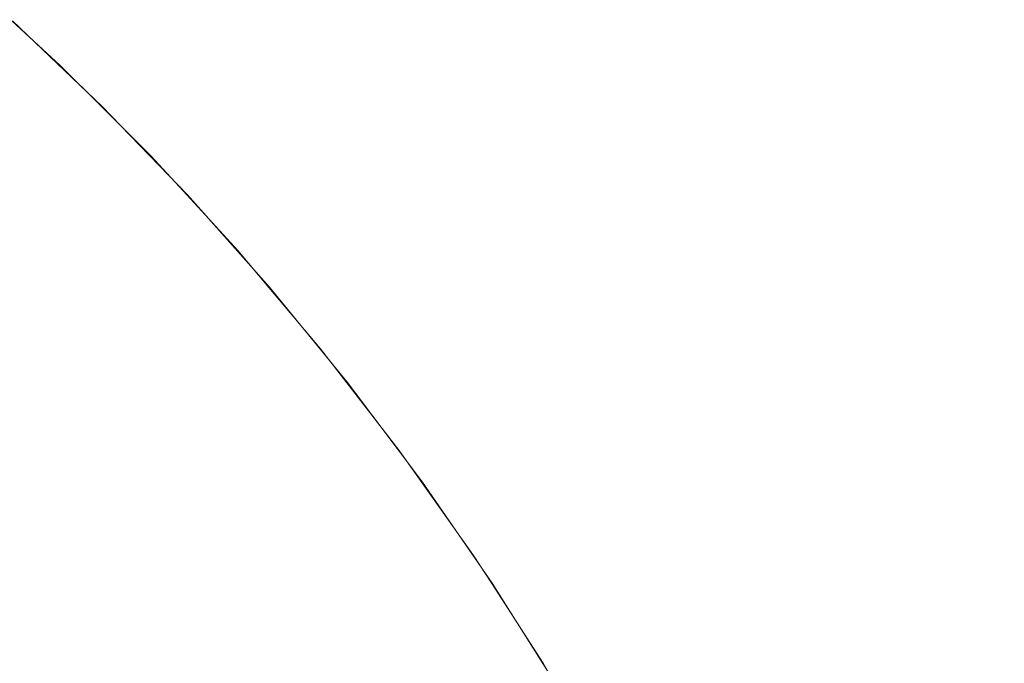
# Model space of a CAD drawing. Header units: centimetres. Extents: x -26 to 27.3, y -21.7 to -19.9.
# Tile 97 of 202: x -8.1223 to -8.0898, y -19.9075 to -19.8862. Entities that reach past the tile are written whole.
import ezdxf

# ---------------------------------------------------------------- set-up
doc = ezdxf.new("R2010")
doc.units = ezdxf.units.CM
doc.header["$LTSCALE"] = 2.54
doc.layers.add('Lucido design-1', color=7, linetype='Continuous')

# ---------------------------------------------------------------- blocks, each defined once
blk = doc.blocks.new('Gruppo-4-1')
at = {"color": 7, "linetype": 'Continuous', "lineweight": 9}
for points, invisible_edges in [([(-8.125455, -19.883529, 330.091869), (-8.125089, -19.883529, 330.097607), (-8.122037, -19.886228, 330.097347), (-8.122395, -19.886228, 330.091739)], 15), ([(-8.125089, -19.883529, 330.097607), (-8.12448, -19.883529, 330.103324), (-8.121442, -19.886228, 330.102934), (-8.122037, -19.886228, 330.097347)], 15), ([(-8.12448, -19.883529, 330.103324), (-8.123629, -19.883529, 330.109009), (-8.12061, -19.886228, 330.108492), (-8.121442, -19.886228, 330.102934)], 15), ([(-8.123629, -19.883529, 330.109009), (-8.122538, -19.883529, 330.114654), (-8.119543, -19.886228, 330.114008), (-8.12061, -19.886228, 330.108492)], 15), ([(-8.122538, -19.883529, 330.114654), (-8.121207, -19.883529, 330.120247), (-8.118243, -19.886228, 330.119475), (-8.119543, -19.886228, 330.114008)], 15), ([(-8.121207, -19.883529, 330.120247), (-8.119641, -19.883529, 330.125779), (-8.116712, -19.886228, 330.124882), (-8.118243, -19.886228, 330.119475)], 15), ([(-8.119641, -19.883529, 330.125779), (-8.117841, -19.883529, 330.131239), (-8.114953, -19.886228, 330.130218), (-8.116712, -19.886228, 330.124882)], 15), ([(-8.117841, -19.883529, 330.131239), (-8.115811, -19.883529, 330.136618), (-8.112969, -19.886228, 330.135475), (-8.114953, -19.886228, 330.130218)], 15), ([(-8.115811, -19.883529, 330.136618), (-8.113555, -19.883529, 330.141905), (-8.110764, -19.886228, 330.140644), (-8.112969, -19.886228, 330.135475)], 15), ([(-8.113555, -19.883529, 330.141905), (-8.111076, -19.883529, 330.147093), (-8.108341, -19.886228, 330.145714), (-8.110764, -19.886228, 330.140644)], 15), ([(-8.111076, -19.883529, 330.147093), (-8.10838, -19.883529, 330.15217), (-8.105705, -19.886228, 330.150676), (-8.108341, -19.886228, 330.145714)], 15), ([(-8.10838, -19.883529, 330.15217), (-8.10547, -19.883529, 330.157129), (-8.102861, -19.886228, 330.155522), (-8.105705, -19.886228, 330.150676)], 15), ([(-8.10547, -19.883529, 330.157129), (-8.102352, -19.883529, 330.161959), (-8.099814, -19.886228, 330.160244), (-8.102861, -19.886228, 330.155522)], 15), ([(-8.102352, -19.883529, 330.161959), (-8.099033, -19.883529, 330.166653), (-8.09657, -19.886228, 330.164831), (-8.099814, -19.886228, 330.160244)], 15), ([(-8.099033, -19.883529, 330.166653), (-8.095517, -19.883529, 330.171202), (-8.093133, -19.886228, 330.169277), (-8.09657, -19.886228, 330.164831)], 15), ([(-8.095517, -19.883529, 330.171202), (-8.091811, -19.883529, 330.175597), (-8.089511, -19.886228, 330.173573), (-8.093133, -19.886228, 330.169277)], 15), ([(-8.091811, -19.883529, 330.175597), (-8.087922, -19.883529, 330.179831), (-8.08571, -19.886228, 330.177711), (-8.089511, -19.886228, 330.173573)], 15), ([(-8.124142, -19.884892, 329.881762), (-8.121019, -19.887761, 329.881762), (-8.121203, -19.887953, 329.877629), (-8.124318, -19.885092, 329.877629)], 15), ([(-8.122529, -19.886245, 329.886121), (-8.120953, -19.887692, 329.886121), (-8.121019, -19.887761, 329.881762), (-8.124142, -19.884892, 329.881762)], 14), ([(-8.124318, -19.885092, 329.877629), (-8.121203, -19.887953, 329.877629), (-8.121505, -19.888268, 329.873515), (-8.124607, -19.88542, 329.873515)], 15), ([(-8.124607, -19.88542, 329.873515), (-8.121505, -19.888268, 329.873515), (-8.121924, -19.888706, 329.869425), (-8.125007, -19.885874, 329.869425)], 15), ([(-8.125007, -19.885874, 329.869425), (-8.121924, -19.888706, 329.869425), (-8.12246, -19.889264, 329.865368), (-8.125518, -19.886455, 329.865368)], 15), ([(27.209853, -19.889063, 330.556718), (27.209853, -19.886161, 330.55368), (-25.890147, -19.886161, 330.55368), (-25.890147, -19.889063, 330.556718)], 10), ([(-8.120953, -19.887692, 329.886121), (-8.122529, -19.886245, 329.886121), (-8.122514, -19.886228, 330.086121)], 10), ([(-8.122514, -19.886228, 330.086121), (-8.119566, -19.889048, 330.086121), (-8.120953, -19.887692, 329.886121)], 10), ([(-8.122514, -19.886228, 330.086121), (-8.122395, -19.886228, 330.091739), (-8.119449, -19.889048, 330.091614), (-8.119566, -19.889048, 330.086121)], 7), ([(-8.122395, -19.886228, 330.091739), (-8.122037, -19.886228, 330.097347), (-8.1191, -19.889048, 330.097097), (-8.119449, -19.889048, 330.091614)], 15), ([(-8.122037, -19.886228, 330.097347), (-8.121442, -19.886228, 330.102934), (-8.118518, -19.889048, 330.10256), (-8.1191, -19.889048, 330.097097)], 15), ([(-8.121442, -19.886228, 330.102934), (-8.12061, -19.886228, 330.108492), (-8.117704, -19.889048, 330.107993), (-8.118518, -19.889048, 330.10256)], 15), ([(-8.12061, -19.886228, 330.108492), (-8.119543, -19.886228, 330.114008), (-8.116661, -19.889048, 330.113387), (-8.117704, -19.889048, 330.107993)], 15), ([(-8.119543, -19.886228, 330.114008), (-8.118243, -19.886228, 330.119475), (-8.11539, -19.889048, 330.118732), (-8.116661, -19.889048, 330.113387)], 15), ([(-8.118243, -19.886228, 330.119475), (-8.116712, -19.886228, 330.124882), (-8.113893, -19.889048, 330.124018), (-8.11539, -19.889048, 330.118732)], 15), ([(-8.116712, -19.886228, 330.124882), (-8.114953, -19.886228, 330.130218), (-8.112173, -19.889048, 330.129236), (-8.113893, -19.889048, 330.124018)], 15), ([(-8.114953, -19.886228, 330.130218), (-8.112969, -19.886228, 330.135475), (-8.110233, -19.889048, 330.134376), (-8.112173, -19.889048, 330.129236)], 15), ([(-8.112969, -19.886228, 330.135475), (-8.110764, -19.886228, 330.140644), (-8.108077, -19.889048, 330.139429), (-8.110233, -19.889048, 330.134376)], 15), ([(-8.110764, -19.886228, 330.140644), (-8.108341, -19.886228, 330.145714), (-8.105709, -19.889048, 330.144386), (-8.108077, -19.889048, 330.139429)], 15), ([(-8.108341, -19.886228, 330.145714), (-8.105705, -19.886228, 330.150676), (-8.103132, -19.889048, 330.149238), (-8.105709, -19.889048, 330.144386)], 15), ([(-8.105705, -19.886228, 330.150676), (-8.102861, -19.886228, 330.155522), (-8.100351, -19.889048, 330.153977), (-8.103132, -19.889048, 330.149238)], 15), ([(-8.102861, -19.886228, 330.155522), (-8.099814, -19.886228, 330.160244), (-8.097372, -19.889048, 330.158593), (-8.100351, -19.889048, 330.153977)], 15), ([(-8.099814, -19.886228, 330.160244), (-8.09657, -19.886228, 330.164831), (-8.0942, -19.889048, 330.163078), (-8.097372, -19.889048, 330.158593)], 15), ([(-8.09657, -19.886228, 330.164831), (-8.093133, -19.886228, 330.169277), (-8.09084, -19.889048, 330.167425), (-8.0942, -19.889048, 330.163078)], 15), ([(-8.093133, -19.886228, 330.169277), (-8.089511, -19.886228, 330.173573), (-8.087298, -19.889048, 330.171625), (-8.09084, -19.889048, 330.167425)], 15), ([(-8.121203, -19.887953, 329.877629), (-8.118212, -19.890944, 329.877629), (-8.118527, -19.891246, 329.873515), (-8.121505, -19.888268, 329.873515)], 15), ([(-8.121019, -19.887761, 329.881762), (-8.11802, -19.89076, 329.881762), (-8.118212, -19.890944, 329.877629), (-8.121203, -19.887953, 329.877629)], 15), ([(-8.121019, -19.887761, 329.881762), (-8.120953, -19.887692, 329.886121), (-8.119582, -19.889064, 329.886121)], 9), ([(-8.119582, -19.889064, 329.886121), (-8.117951, -19.890694, 329.886121), (-8.11802, -19.89076, 329.881762), (-8.121019, -19.887761, 329.881762)], 14), ([(-8.119566, -19.889048, 330.086121), (-8.119582, -19.889064, 329.886121), (-8.120953, -19.887692, 329.886121)], 9), ([(-8.121505, -19.888268, 329.873515), (-8.118527, -19.891246, 329.873515), (-8.118965, -19.891665, 329.869425), (-8.121924, -19.888706, 329.869425)], 15), ([(-8.121924, -19.888706, 329.869425), (-8.118965, -19.891665, 329.869425), (-8.119523, -19.892201, 329.865368), (-8.12246, -19.889264, 329.865368)], 15), ([(-25.890147, -19.889063, 330.556718), (-25.890147, -19.88918, 330.55683), (27.209853, -19.88918, 330.55683), (27.209853, -19.889063, 330.556718)], 10), ([(27.209853, -19.892106, 330.559644), (27.209853, -19.88918, 330.55683), (-25.890147, -19.88918, 330.55683), (-25.890147, -19.892106, 330.559644)], 10), ([(-8.12246, -19.889264, 329.865368), (-8.119523, -19.892201, 329.865368), (-8.120202, -19.892851, 329.86135), (-8.12311, -19.889943, 329.86135)], 15), ([(-8.117951, -19.890694, 329.886121), (-8.119582, -19.889064, 329.886121), (-8.119566, -19.889048, 330.086121)], 10), ([(-8.119566, -19.889048, 330.086121), (-8.116738, -19.891983, 330.086121), (-8.117951, -19.890694, 329.886121)], 10), ([(-8.119566, -19.889048, 330.086121), (-8.119449, -19.889048, 330.091614), (-8.116624, -19.891983, 330.091494), (-8.116738, -19.891983, 330.086121)], 7), ([(-8.119449, -19.889048, 330.091614), (-8.1191, -19.889048, 330.097097), (-8.116282, -19.891983, 330.096857), (-8.116624, -19.891983, 330.091494)], 15), ([(-8.1191, -19.889048, 330.097097), (-8.118518, -19.889048, 330.10256), (-8.115713, -19.891983, 330.102201), (-8.116282, -19.891983, 330.096857)], 15), ([(-8.118518, -19.889048, 330.10256), (-8.117704, -19.889048, 330.107993), (-8.114917, -19.891983, 330.107515), (-8.115713, -19.891983, 330.102201)], 15), ([(-8.117704, -19.889048, 330.107993), (-8.116661, -19.889048, 330.113387), (-8.113897, -19.891983, 330.112792), (-8.114917, -19.891983, 330.107515)], 15), ([(-8.116661, -19.889048, 330.113387), (-8.11539, -19.889048, 330.118732), (-8.112653, -19.891983, 330.11802), (-8.113897, -19.891983, 330.112792)], 15), ([(-8.11539, -19.889048, 330.118732), (-8.113893, -19.889048, 330.124018), (-8.111189, -19.891983, 330.12319), (-8.112653, -19.891983, 330.11802)], 15), ([(-8.113893, -19.889048, 330.124018), (-8.112173, -19.889048, 330.129236), (-8.109507, -19.891983, 330.128294), (-8.111189, -19.891983, 330.12319)], 15), ([(-8.112173, -19.889048, 330.129236), (-8.110233, -19.889048, 330.134376), (-8.10761, -19.891983, 330.133322), (-8.109507, -19.891983, 330.128294)], 15), ([(-8.110233, -19.889048, 330.134376), (-8.108077, -19.889048, 330.139429), (-8.1055, -19.891983, 330.138265), (-8.10761, -19.891983, 330.133322)], 15), ([(-8.108077, -19.889048, 330.139429), (-8.105709, -19.889048, 330.144386), (-8.103184, -19.891983, 330.143113), (-8.1055, -19.891983, 330.138265)], 15), ([(-8.105709, -19.889048, 330.144386), (-8.103132, -19.889048, 330.149238), (-8.100663, -19.891983, 330.147859), (-8.103184, -19.891983, 330.143113)], 15), ([(-8.103132, -19.889048, 330.149238), (-8.100351, -19.889048, 330.153977), (-8.097943, -19.891983, 330.152494), (-8.100663, -19.891983, 330.147859)], 15), ([(-8.100351, -19.889048, 330.153977), (-8.097372, -19.889048, 330.158593), (-8.095029, -19.891983, 330.157009), (-8.097943, -19.891983, 330.152494)], 15), ([(-8.097372, -19.889048, 330.158593), (-8.0942, -19.889048, 330.163078), (-8.091926, -19.891983, 330.161397), (-8.095029, -19.891983, 330.157009)], 15), ([(-8.0942, -19.889048, 330.163078), (-8.09084, -19.889048, 330.167425), (-8.088639, -19.891983, 330.165649), (-8.091926, -19.891983, 330.161397)], 15), ([(-8.09084, -19.889048, 330.167425), (-8.087298, -19.889048, 330.171625), (-8.085175, -19.891983, 330.169757), (-8.088639, -19.891983, 330.165649)], 15), ([(-8.12311, -19.889943, 329.86135), (-8.120202, -19.892851, 329.86135), (-8.120998, -19.893614, 329.857377), (-8.123873, -19.890739, 329.857377)], 15), ([(-8.123873, -19.890739, 329.857377), (-8.120998, -19.893614, 329.857377), (-8.121912, -19.89449, 329.853456), (-8.124749, -19.891653, 329.853456)], 15), ([(-8.11802, -19.89076, 329.881762), (-8.115151, -19.893883, 329.881762), (-8.115351, -19.894059, 329.877629), (-8.118212, -19.890944, 329.877629)], 15), ([(-8.11802, -19.89076, 329.881762), (-8.117951, -19.890694, 329.886121), (-8.116754, -19.891997, 329.886121)], 9), ([(-8.116754, -19.891997, 329.886121), (-8.11508, -19.893821, 329.886121), (-8.115151, -19.893883, 329.881762), (-8.11802, -19.89076, 329.881762)], 14), ([(-8.116738, -19.891983, 330.086121), (-8.116754, -19.891997, 329.886121), (-8.117951, -19.890694, 329.886121)], 9), ([(-8.118212, -19.890944, 329.877629), (-8.115351, -19.894059, 329.877629), (-8.115679, -19.894348, 329.873515), (-8.118527, -19.891246, 329.873515)], 15), ([(-8.118527, -19.891246, 329.873515), (-8.115679, -19.894348, 329.873515), (-8.116133, -19.894748, 329.869425), (-8.118965, -19.891665, 329.869425)], 15), ([(-8.124749, -19.891653, 329.853456), (-8.121912, -19.89449, 329.853456), (-8.12294, -19.895475, 329.849594), (-8.125734, -19.892681, 329.849594)], 15), ([(-8.118965, -19.891665, 329.869425), (-8.116133, -19.894748, 329.869425), (-8.116714, -19.895259, 329.865368), (-8.119523, -19.892201, 329.865368)], 15), ([(-25.890147, -19.892106, 330.559644), (-25.890147, -19.892333, 330.559845), (27.209853, -19.892333, 330.559845), (27.209853, -19.892106, 330.559644)], 10), ([(-8.119523, -19.892201, 329.865368), (-8.116714, -19.895259, 329.865368), (-8.117419, -19.89588, 329.86135), (-8.120202, -19.892851, 329.86135)], 15), ([(-8.11508, -19.893821, 329.886121), (-8.116754, -19.891997, 329.886121), (-8.116738, -19.891983, 330.086121)], 10), ([(-8.116738, -19.891983, 330.086121), (-8.114035, -19.895027, 330.086121), (-8.11508, -19.893821, 329.886121)], 10), ([(-8.116738, -19.891983, 330.086121), (-8.116624, -19.891983, 330.091494), (-8.113923, -19.895027, 330.091379), (-8.114035, -19.895027, 330.086121)], 7), ([(-8.116624, -19.891983, 330.091494), (-8.116282, -19.891983, 330.096857), (-8.113588, -19.895027, 330.096628), (-8.113923, -19.895027, 330.091379)], 15), ([(-8.116282, -19.891983, 330.096857), (-8.115713, -19.891983, 330.102201), (-8.113031, -19.895027, 330.101857), (-8.113588, -19.895027, 330.096628)], 15), ([(-8.115713, -19.891983, 330.102201), (-8.114917, -19.891983, 330.107515), (-8.112253, -19.895027, 330.107059), (-8.113031, -19.895027, 330.101857)], 15), ([(-8.114917, -19.891983, 330.107515), (-8.113897, -19.891983, 330.112792), (-8.111254, -19.895027, 330.112222), (-8.112253, -19.895027, 330.107059)], 15), ([(-8.113897, -19.891983, 330.112792), (-8.112653, -19.891983, 330.11802), (-8.110037, -19.895027, 330.117338), (-8.111254, -19.895027, 330.112222)], 15), ([(-8.112653, -19.891983, 330.11802), (-8.111189, -19.891983, 330.12319), (-8.108604, -19.895027, 330.122399), (-8.110037, -19.895027, 330.117338)], 15), ([(-8.111189, -19.891983, 330.12319), (-8.109507, -19.891983, 330.128294), (-8.106958, -19.895027, 330.127393), (-8.108604, -19.895027, 330.122399)], 15), ([(-8.109507, -19.891983, 330.128294), (-8.10761, -19.891983, 330.133322), (-8.105101, -19.895027, 330.132314), (-8.106958, -19.895027, 330.127393)], 15), ([(-8.10761, -19.891983, 330.133322), (-8.1055, -19.891983, 330.138265), (-8.103037, -19.895027, 330.137151), (-8.105101, -19.895027, 330.132314)], 15), ([(-8.1055, -19.891983, 330.138265), (-8.103184, -19.891983, 330.143113), (-8.10077, -19.895027, 330.141896), (-8.103037, -19.895027, 330.137151)], 15), ([(-8.103184, -19.891983, 330.143113), (-8.100663, -19.891983, 330.147859), (-8.098303, -19.895027, 330.146541), (-8.10077, -19.895027, 330.141896)], 15), ([(-8.100663, -19.891983, 330.147859), (-8.097943, -19.891983, 330.152494), (-8.095641, -19.895027, 330.151077), (-8.098303, -19.895027, 330.146541)], 15), ([(-8.097943, -19.891983, 330.152494), (-8.095029, -19.891983, 330.157009), (-8.092789, -19.895027, 330.155496), (-8.095641, -19.895027, 330.151077)], 15), ([(-8.095029, -19.891983, 330.157009), (-8.091926, -19.891983, 330.161397), (-8.089752, -19.895027, 330.159789), (-8.092789, -19.895027, 330.155496)], 15), ([(-8.091926, -19.891983, 330.161397), (-8.088639, -19.891983, 330.165649), (-8.086536, -19.895027, 330.16395), (-8.089752, -19.895027, 330.159789)], 15), ([(27.209853, -19.895274, 330.562443), (27.209853, -19.892333, 330.559845), (-25.890147, -19.892333, 330.559845), (-25.890147, -19.895274, 330.562443)], 10), ([(-8.120202, -19.892851, 329.86135), (-8.117419, -19.89588, 329.86135), (-8.118248, -19.896609, 329.857377), (-8.120998, -19.893614, 329.857377)], 15), ([(-8.120998, -19.893614, 329.857377), (-8.118248, -19.896609, 329.857377), (-8.119198, -19.897445, 329.853456), (-8.121912, -19.89449, 329.853456)], 15), ([(-8.115151, -19.893883, 329.881762), (-8.11508, -19.893821, 329.886121), (-8.114051, -19.895041, 329.886121)], 9), ([(-8.114035, -19.895027, 330.086121), (-8.114051, -19.895041, 329.886121), (-8.11508, -19.893821, 329.886121)], 9), ([(-8.115351, -19.894059, 329.877629), (-8.112624, -19.897293, 329.877629), (-8.112964, -19.897567, 329.873515), (-8.115679, -19.894348, 329.873515)], 15), ([(-8.115151, -19.893883, 329.881762), (-8.112417, -19.897126, 329.881762), (-8.112624, -19.897293, 329.877629), (-8.115351, -19.894059, 329.877629)], 15), ([(-8.114051, -19.895041, 329.886121), (-8.112343, -19.897066, 329.886121), (-8.112417, -19.897126, 329.881762), (-8.115151, -19.893883, 329.881762)], 14), ([(-8.115679, -19.894348, 329.873515), (-8.112964, -19.897567, 329.873515), (-8.113435, -19.897948, 329.869425), (-8.116133, -19.894748, 329.869425)], 15), ([(-8.121912, -19.89449, 329.853456), (-8.119198, -19.897445, 329.853456), (-8.120267, -19.898386, 329.849594), (-8.12294, -19.895475, 329.849594)], 15), ([(-8.116133, -19.894748, 329.869425), (-8.113435, -19.897948, 329.869425), (-8.114037, -19.898434, 329.865368), (-8.116714, -19.895259, 329.865368)], 15), ([(-8.112343, -19.897066, 329.886121), (-8.114051, -19.895041, 329.886121), (-8.114035, -19.895027, 330.086121)], 10), ([(-8.114035, -19.895027, 330.086121), (-8.11146, -19.898176, 330.086121), (-8.112343, -19.897066, 329.886121)], 10), ([(-8.114035, -19.895027, 330.086121), (-8.113923, -19.895027, 330.091379), (-8.111351, -19.898176, 330.09127), (-8.11146, -19.898176, 330.086121)], 7), ([(-8.113923, -19.895027, 330.091379), (-8.113588, -19.895027, 330.096628), (-8.111023, -19.898176, 330.09641), (-8.111351, -19.898176, 330.09127)], 15), ([(-8.113588, -19.895027, 330.096628), (-8.113031, -19.895027, 330.101857), (-8.110477, -19.898176, 330.10153), (-8.111023, -19.898176, 330.09641)], 15), ([(-8.113031, -19.895027, 330.101857), (-8.112253, -19.895027, 330.107059), (-8.109715, -19.898176, 330.106623), (-8.110477, -19.898176, 330.10153)], 15), ([(-8.112253, -19.895027, 330.107059), (-8.111254, -19.895027, 330.112222), (-8.108737, -19.898176, 330.11168), (-8.109715, -19.898176, 330.106623)], 15), ([(-8.111254, -19.895027, 330.112222), (-8.110037, -19.895027, 330.117338), (-8.107546, -19.898176, 330.11669), (-8.108737, -19.898176, 330.11168)], 15), ([(-8.110037, -19.895027, 330.117338), (-8.108604, -19.895027, 330.122399), (-8.106143, -19.898176, 330.121645), (-8.107546, -19.898176, 330.11669)], 15), ([(-8.108604, -19.895027, 330.122399), (-8.106958, -19.895027, 330.127393), (-8.10453, -19.898176, 330.126536), (-8.106143, -19.898176, 330.121645)], 15), ([(-8.106958, -19.895027, 330.127393), (-8.105101, -19.895027, 330.132314), (-8.102712, -19.898176, 330.131354), (-8.10453, -19.898176, 330.126536)], 15), ([(-8.105101, -19.895027, 330.132314), (-8.103037, -19.895027, 330.137151), (-8.100691, -19.898176, 330.13609), (-8.102712, -19.898176, 330.131354)], 15), ([(-8.103037, -19.895027, 330.137151), (-8.10077, -19.895027, 330.141896), (-8.098471, -19.898176, 330.140737), (-8.100691, -19.898176, 330.13609)], 15), ([(-8.10077, -19.895027, 330.141896), (-8.098303, -19.895027, 330.146541), (-8.096055, -19.898176, 330.145285), (-8.098471, -19.898176, 330.140737)], 15), ([(-8.098303, -19.895027, 330.146541), (-8.095641, -19.895027, 330.151077), (-8.093449, -19.898176, 330.149727), (-8.096055, -19.898176, 330.145285)], 15), ([(-8.095641, -19.895027, 330.151077), (-8.092789, -19.895027, 330.155496), (-8.090656, -19.898176, 330.154054), (-8.093449, -19.898176, 330.149727)], 15), ([(-8.092789, -19.895027, 330.155496), (-8.089752, -19.895027, 330.159789), (-8.087682, -19.898176, 330.158258), (-8.090656, -19.898176, 330.154054)], 15), ([(-25.890147, -19.895274, 330.562443), (-25.890147, -19.895614, 330.562719), (27.209853, -19.895614, 330.562719), (27.209853, -19.895274, 330.562443)], 10), ([(-8.116714, -19.895259, 329.865368), (-8.114037, -19.898434, 329.865368), (-8.114768, -19.899024, 329.86135), (-8.117419, -19.89588, 329.86135)], 15), ([(27.209853, -19.898543, 330.565095), (27.209853, -19.895614, 330.562719), (-25.890147, -19.895614, 330.562719), (-25.890147, -19.898543, 330.565095)], 10), ([(-8.12294, -19.895475, 329.849594), (-8.120267, -19.898386, 329.849594), (-8.121453, -19.89943, 329.845798), (-8.124081, -19.896569, 329.845798)], 15), ([(-8.117419, -19.89588, 329.86135), (-8.114768, -19.899024, 329.86135), (-8.115627, -19.899717, 329.857377), (-8.118248, -19.896609, 329.857377)], 15), ([(-8.124081, -19.896569, 329.845798), (-8.121453, -19.89943, 329.845798), (-8.122755, -19.900575, 329.842072), (-8.125333, -19.897769, 329.842072)], 15), ([(-8.118248, -19.896609, 329.857377), (-8.115627, -19.899717, 329.857377), (-8.116611, -19.900512, 329.853456), (-8.119198, -19.897445, 329.853456)], 15), ([(-8.112417, -19.897126, 329.881762), (-8.112343, -19.897066, 329.886121), (-8.111476, -19.898188, 329.886121)], 9), ([(-8.11146, -19.898176, 330.086121), (-8.111476, -19.898188, 329.886121), (-8.112343, -19.897066, 329.886121)], 9), ([(-8.112624, -19.897293, 329.877629), (-8.110038, -19.900639, 329.877629), (-8.110389, -19.900899, 329.873515), (-8.112964, -19.897567, 329.873515)], 15), ([(-8.112417, -19.897126, 329.881762), (-8.109824, -19.900481, 329.881762), (-8.110038, -19.900639, 329.877629), (-8.112624, -19.897293, 329.877629)], 15), ([(-8.111476, -19.898188, 329.886121), (-8.109747, -19.900425, 329.886121), (-8.109824, -19.900481, 329.881762), (-8.112417, -19.897126, 329.881762)], 14), ([(-8.119198, -19.897445, 329.853456), (-8.116611, -19.900512, 329.853456), (-8.11772, -19.901407, 329.849594), (-8.120267, -19.898386, 329.849594)], 15), ([(-8.112964, -19.897567, 329.873515), (-8.110389, -19.900899, 329.873515), (-8.110876, -19.901259, 329.869425), (-8.113435, -19.897948, 329.869425)], 15), ([(-8.113435, -19.897948, 329.869425), (-8.110876, -19.901259, 329.869425), (-8.111498, -19.901719, 329.865368), (-8.114037, -19.898434, 329.865368)], 15), ([(-8.120267, -19.898386, 329.849594), (-8.11772, -19.901407, 329.849594), (-8.118949, -19.9024, 329.845798), (-8.121453, -19.89943, 329.845798)], 15), ([(-8.109747, -19.900425, 329.886121), (-8.111476, -19.898188, 329.886121), (-8.11146, -19.898176, 330.086121)], 10), ([(-8.11146, -19.898176, 330.086121), (-8.108983, -19.901472, 330.086121), (-8.109747, -19.900425, 329.886121)], 10), ([(-8.11146, -19.898176, 330.086121), (-8.111351, -19.898176, 330.09127), (-8.108876, -19.901472, 330.091165), (-8.108983, -19.901472, 330.086121)], 7), ([(-8.111351, -19.898176, 330.09127), (-8.111023, -19.898176, 330.09641), (-8.108555, -19.901472, 330.096199), (-8.108876, -19.901472, 330.091165)], 15), ([(-8.111023, -19.898176, 330.09641), (-8.110477, -19.898176, 330.10153), (-8.10802, -19.901472, 330.101216), (-8.108555, -19.901472, 330.096199)], 15), ([(-8.110477, -19.898176, 330.10153), (-8.109715, -19.898176, 330.106623), (-8.107273, -19.901472, 330.106205), (-8.10802, -19.901472, 330.101216)], 15), ([(-8.109715, -19.898176, 330.106623), (-8.108737, -19.898176, 330.11168), (-8.106316, -19.901472, 330.111158), (-8.107273, -19.901472, 330.106205)], 15), ([(-8.108737, -19.898176, 330.11168), (-8.107546, -19.898176, 330.11669), (-8.105148, -19.901472, 330.116065), (-8.106316, -19.901472, 330.111158)], 15), ([(-8.107546, -19.898176, 330.11669), (-8.106143, -19.898176, 330.121645), (-8.103774, -19.901472, 330.120919), (-8.105148, -19.901472, 330.116065)], 15), ([(-8.106143, -19.898176, 330.121645), (-8.10453, -19.898176, 330.126536), (-8.102195, -19.901472, 330.12571), (-8.103774, -19.901472, 330.120919)], 15), ([(-8.10453, -19.898176, 330.126536), (-8.102712, -19.898176, 330.131354), (-8.100413, -19.901472, 330.13043), (-8.102195, -19.901472, 330.12571)], 15), ([(-8.102712, -19.898176, 330.131354), (-8.100691, -19.898176, 330.13609), (-8.098434, -19.901472, 330.13507), (-8.100413, -19.901472, 330.13043)], 15), ([(-8.100691, -19.898176, 330.13609), (-8.098471, -19.898176, 330.140737), (-8.096259, -19.901472, 330.139622), (-8.098434, -19.901472, 330.13507)], 15), ([(-8.098471, -19.898176, 330.140737), (-8.096055, -19.898176, 330.145285), (-8.093892, -19.901472, 330.144077), (-8.096259, -19.901472, 330.139622)], 15), ([(-8.096055, -19.898176, 330.145285), (-8.093449, -19.898176, 330.149727), (-8.091339, -19.901472, 330.148428), (-8.093892, -19.901472, 330.144077)], 15), ([(-8.093449, -19.898176, 330.149727), (-8.090656, -19.898176, 330.154054), (-8.088604, -19.901472, 330.152667), (-8.091339, -19.901472, 330.148428)], 15), ([(-8.090656, -19.898176, 330.154054), (-8.087682, -19.898176, 330.158258), (-8.085691, -19.901472, 330.156785), (-8.088604, -19.901472, 330.152667)], 15), ([(-25.890147, -19.898543, 330.565095), (-25.890147, -19.899015, 330.565453), (27.209853, -19.899015, 330.565453), (27.209853, -19.898543, 330.565095)], 10), ([(-8.114037, -19.898434, 329.865368), (-8.111498, -19.901719, 329.865368), (-8.112253, -19.902278, 329.86135), (-8.114768, -19.899024, 329.86135)], 15), ([(27.209853, -19.900338, 330.566457), (27.209853, -19.899015, 330.565453), (-25.890147, -19.899015, 330.565453), (-25.890147, -19.900338, 330.566457)], 10), ([(-8.114768, -19.899024, 329.86135), (-8.112253, -19.902278, 329.86135), (-8.11314, -19.902934, 329.857377), (-8.115627, -19.899717, 329.857377)], 15), ([(-8.121453, -19.89943, 329.845798), (-8.118949, -19.9024, 329.845798), (-8.120298, -19.903489, 329.842072), (-8.122755, -19.900575, 329.842072)], 15), ([(-8.115627, -19.899717, 329.857377), (-8.11314, -19.902934, 329.857377), (-8.114158, -19.903687, 329.853456), (-8.116611, -19.900512, 329.853456)], 15), ([(-25.890147, -19.900338, 330.566457), (-25.890147, -19.902542, 330.56802), (27.209853, -19.902542, 330.56802), (27.209853, -19.900338, 330.566457)], 10), ([(-8.122755, -19.900575, 329.842072), (-8.120298, -19.903489, 329.842072), (-8.121764, -19.904672, 329.838425), (-8.124169, -19.90182, 329.838425)], 15), ([(-8.116611, -19.900512, 329.853456), (-8.114158, -19.903687, 329.853456), (-8.115303, -19.904534, 329.849594), (-8.11772, -19.901407, 329.849594)], 15), ([(-8.110038, -19.900639, 329.877629), (-8.107595, -19.904093, 329.877629), (-8.107957, -19.904337, 329.873515), (-8.110389, -19.900899, 329.873515)], 15), ([(-8.109824, -19.900481, 329.881762), (-8.107375, -19.903944, 329.881762), (-8.107595, -19.904093, 329.877629), (-8.110038, -19.900639, 329.877629)], 15), ([(-8.109824, -19.900481, 329.881762), (-8.109747, -19.900425, 329.886121), (-8.108998, -19.901484, 329.886121)], 9), ([(-8.108998, -19.901484, 329.886121), (-8.107296, -19.903891, 329.886121), (-8.107375, -19.903944, 329.881762), (-8.109824, -19.900481, 329.881762)], 14), ([(-8.108983, -19.901472, 330.086121), (-8.108998, -19.901484, 329.886121), (-8.109747, -19.900425, 329.886121)], 9), ([(-8.110389, -19.900899, 329.873515), (-8.107957, -19.904337, 329.873515), (-8.108459, -19.904677, 329.869425), (-8.110876, -19.901259, 329.869425)], 15), ([(-8.110876, -19.901259, 329.869425), (-8.108459, -19.904677, 329.869425), (-8.1091, -19.90511, 329.865368), (-8.111498, -19.901719, 329.865368)], 15), ([(-8.11772, -19.901407, 329.849594), (-8.115303, -19.904534, 329.849594), (-8.116574, -19.905473, 329.845798), (-8.118949, -19.9024, 329.845798)], 15), ([(-8.107296, -19.903891, 329.886121), (-8.108998, -19.901484, 329.886121), (-8.108983, -19.901472, 330.086121)], 10), ([(-8.108983, -19.901472, 330.086121), (-8.106679, -19.904814, 330.086121), (-8.107296, -19.903891, 329.886121)], 10), ([(-8.108983, -19.901472, 330.086121), (-8.108876, -19.901472, 330.091165), (-8.106574, -19.904814, 330.091067), (-8.106679, -19.904814, 330.086121)], 7), ([(-8.108876, -19.901472, 330.091165), (-8.108555, -19.901472, 330.096199), (-8.106259, -19.904814, 330.096004), (-8.106574, -19.904814, 330.091067)], 15), ([(-8.108555, -19.901472, 330.096199), (-8.10802, -19.901472, 330.101216), (-8.105735, -19.904814, 330.100923), (-8.106259, -19.904814, 330.096004)], 15), ([(-8.10802, -19.901472, 330.101216), (-8.107273, -19.901472, 330.106205), (-8.105003, -19.904814, 330.105815), (-8.105735, -19.904814, 330.100923)], 15), ([(-8.107273, -19.901472, 330.106205), (-8.106316, -19.901472, 330.111158), (-8.104064, -19.904814, 330.110672), (-8.105003, -19.904814, 330.105815)], 15), ([(-8.106316, -19.901472, 330.111158), (-8.105148, -19.901472, 330.116065), (-8.102919, -19.904814, 330.115485), (-8.104064, -19.904814, 330.110672)], 15), ([(-8.105148, -19.901472, 330.116065), (-8.103774, -19.901472, 330.120919), (-8.101571, -19.904814, 330.120245), (-8.102919, -19.904814, 330.115485)], 15), ([(-8.103774, -19.901472, 330.120919), (-8.102195, -19.901472, 330.12571), (-8.100023, -19.904814, 330.124943), (-8.101571, -19.904814, 330.120245)], 15), ([(-8.102195, -19.901472, 330.12571), (-8.100413, -19.901472, 330.13043), (-8.098276, -19.904814, 330.129571), (-8.100023, -19.904814, 330.124943)], 15), ([(-8.100413, -19.901472, 330.13043), (-8.098434, -19.901472, 330.13507), (-8.096334, -19.904814, 330.134121), (-8.098276, -19.904814, 330.129571)], 15), ([(-8.098434, -19.901472, 330.13507), (-8.096259, -19.901472, 330.139622), (-8.094202, -19.904814, 330.138585), (-8.096334, -19.904814, 330.134121)], 15), ([(-8.096259, -19.901472, 330.139622), (-8.093892, -19.901472, 330.144077), (-8.091881, -19.904814, 330.142954), (-8.094202, -19.904814, 330.138585)], 15), ([(-8.093892, -19.901472, 330.144077), (-8.091339, -19.901472, 330.148428), (-8.089378, -19.904814, 330.14722), (-8.091881, -19.904814, 330.142954)], 15), ([(-8.091339, -19.901472, 330.148428), (-8.088604, -19.901472, 330.152667), (-8.086695, -19.904814, 330.151377), (-8.089378, -19.904814, 330.14722)], 15), ([(-8.124169, -19.90182, 329.838425), (-8.121764, -19.904672, 329.838425), (-8.123343, -19.905948, 329.83486), (-8.125693, -19.903161, 329.83486)], 15), ([(-8.111498, -19.901719, 329.865368), (-8.1091, -19.90511, 329.865368), (-8.109878, -19.905636, 329.86135), (-8.112253, -19.902278, 329.86135)], 15), ([(-8.112253, -19.902278, 329.86135), (-8.109878, -19.905636, 329.86135), (-8.110793, -19.906254, 329.857377), (-8.11314, -19.902934, 329.857377)], 15), ([(27.209853, -19.903796, 330.568908), (27.209853, -19.902542, 330.56802), (-25.890147, -19.902542, 330.56802), (-25.890147, -19.903796, 330.568908)], 10), ([(-8.118949, -19.9024, 329.845798), (-8.116574, -19.905473, 329.845798), (-8.117968, -19.906504, 329.842072), (-8.120298, -19.903489, 329.842072)], 15), ([(-8.11314, -19.902934, 329.857377), (-8.110793, -19.906254, 329.857377), (-8.111841, -19.906962, 329.853456), (-8.114158, -19.903687, 329.853456)], 15), ([(-8.120298, -19.903489, 329.842072), (-8.117968, -19.906504, 329.842072), (-8.119482, -19.907624, 329.838425), (-8.121764, -19.904672, 329.838425)], 15), ([(-25.890147, -19.903796, 330.568908), (-25.890147, -19.906169, 330.570444), (27.209853, -19.906169, 330.570444), (27.209853, -19.903796, 330.568908)], 10), ([(-8.114158, -19.903687, 329.853456), (-8.111841, -19.906962, 329.853456), (-8.113021, -19.90776, 329.849594), (-8.115303, -19.904534, 329.849594)], 15), ([(-8.107375, -19.903944, 329.881762), (-8.107296, -19.903891, 329.886121), (-8.106694, -19.904824, 329.886121)], 9), ([(-8.106679, -19.904814, 330.086121), (-8.106694, -19.904824, 329.886121), (-8.107296, -19.903891, 329.886121)], 9), ([(-8.107595, -19.904093, 329.877629), (-8.105302, -19.907647, 329.877629), (-8.105673, -19.907876, 329.873515), (-8.107957, -19.904337, 329.873515)], 15), ([(-8.107375, -19.903944, 329.881762), (-8.105075, -19.907507, 329.881762), (-8.105302, -19.907647, 329.877629), (-8.107595, -19.904093, 329.877629)], 15), ([(-8.106694, -19.904824, 329.886121), (-8.104994, -19.907457, 329.886121), (-8.105075, -19.907507, 329.881762), (-8.107375, -19.903944, 329.881762)], 14), ([(-8.115303, -19.904534, 329.849594), (-8.113021, -19.90776, 329.849594), (-8.11433, -19.908645, 329.845798), (-8.116574, -19.905473, 329.845798)], 15), ([(-8.107957, -19.904337, 329.873515), (-8.105673, -19.907876, 329.873515), (-8.106189, -19.908193, 329.869425), (-8.108459, -19.904677, 329.869425)], 15), ([(-8.121764, -19.904672, 329.838425), (-8.119482, -19.907624, 329.838425), (-8.121114, -19.908832, 329.83486), (-8.123343, -19.905948, 329.83486)], 15), ([(-8.108459, -19.904677, 329.869425), (-8.106189, -19.908193, 329.869425), (-8.106848, -19.908599, 329.865368), (-8.1091, -19.90511, 329.865368)], 15), ([(-8.104994, -19.907457, 329.886121), (-8.106694, -19.904824, 329.886121), (-8.106679, -19.904814, 330.086121)], 10), ([(-8.104994, -19.907457, 329.886121), (-8.106679, -19.904814, 330.086121), (-8.104515, -19.908243, 330.086121)], 9), ([(-8.106679, -19.904814, 330.086121), (-8.106574, -19.904814, 330.091067), (-8.104412, -19.908243, 330.090975), (-8.104515, -19.908243, 330.086121)], 7), ([(-8.106574, -19.904814, 330.091067), (-8.106259, -19.904814, 330.096004), (-8.104103, -19.908243, 330.095821), (-8.104412, -19.908243, 330.090975)], 15), ([(-8.106259, -19.904814, 330.096004), (-8.105735, -19.904814, 330.100923), (-8.103589, -19.908243, 330.100648), (-8.104103, -19.908243, 330.095821)], 15), ([(-8.105735, -19.904814, 330.100923), (-8.105003, -19.904814, 330.105815), (-8.10287, -19.908243, 330.10545), (-8.103589, -19.908243, 330.100648)], 15), ([(-8.105003, -19.904814, 330.105815), (-8.104064, -19.904814, 330.110672), (-8.101948, -19.908243, 330.110216), (-8.10287, -19.908243, 330.10545)], 15), ([(-8.104064, -19.904814, 330.110672), (-8.102919, -19.904814, 330.115485), (-8.100825, -19.908243, 330.11494), (-8.101948, -19.908243, 330.110216)], 15), ([(-8.102919, -19.904814, 330.115485), (-8.101571, -19.904814, 330.120245), (-8.099502, -19.908243, 330.119611), (-8.100825, -19.908243, 330.11494)], 15), ([(-8.101571, -19.904814, 330.120245), (-8.100023, -19.904814, 330.124943), (-8.097982, -19.908243, 330.124222), (-8.099502, -19.908243, 330.119611)], 15), ([(-8.100023, -19.904814, 330.124943), (-8.098276, -19.904814, 330.129571), (-8.096268, -19.908243, 330.128764), (-8.097982, -19.908243, 330.124222)], 15), ([(-8.098276, -19.904814, 330.129571), (-8.096334, -19.904814, 330.134121), (-8.094362, -19.908243, 330.13323), (-8.096268, -19.908243, 330.128764)], 15), ([(-8.096334, -19.904814, 330.134121), (-8.094202, -19.904814, 330.138585), (-8.092269, -19.908243, 330.13761), (-8.094362, -19.908243, 330.13323)], 15), ([(-8.094202, -19.904814, 330.138585), (-8.091881, -19.904814, 330.142954), (-8.089992, -19.908243, 330.141898), (-8.092269, -19.908243, 330.13761)], 15), ([(-8.091881, -19.904814, 330.142954), (-8.089378, -19.904814, 330.14722), (-8.087535, -19.908243, 330.146085), (-8.089992, -19.908243, 330.141898)], 15), ([(-8.1091, -19.90511, 329.865368), (-8.106848, -19.908599, 329.865368), (-8.107648, -19.909091, 329.86135), (-8.109878, -19.905636, 329.86135)], 15), ([(-8.116574, -19.905473, 329.845798), (-8.11433, -19.908645, 329.845798), (-8.115767, -19.909616, 329.842072), (-8.117968, -19.906504, 329.842072)], 15), ([(-8.109878, -19.905636, 329.86135), (-8.107648, -19.909091, 329.86135), (-8.108588, -19.90967, 329.857377), (-8.110793, -19.906254, 329.857377)], 15), ([(27.209853, -19.907359, 330.571214), (27.209853, -19.906169, 330.570444), (-25.890147, -19.906169, 330.570444), (-25.890147, -19.907359, 330.571214)], 10), ([(-8.123343, -19.905948, 329.83486), (-8.121114, -19.908832, 329.83486), (-8.122861, -19.910123, 329.831386), (-8.125033, -19.907312, 329.831386)], 15), ([(-8.117968, -19.906504, 329.842072), (-8.115767, -19.909616, 329.842072), (-8.117328, -19.910671, 329.838425), (-8.119482, -19.907624, 329.838425)], 15), ([(-8.110793, -19.906254, 329.857377), (-8.108588, -19.90967, 329.857377), (-8.109665, -19.910333, 329.853456), (-8.111841, -19.906962, 329.853456)], 15), ([(-8.111841, -19.906962, 329.853456), (-8.109665, -19.910333, 329.853456), (-8.110878, -19.91108, 329.849594), (-8.113021, -19.90776, 329.849594)], 15), ([(-25.890147, -19.907359, 330.571214), (-25.890147, -19.909898, 330.572707), (27.209853, -19.909898, 330.572707), (27.209853, -19.907359, 330.571214)], 10), ([(-8.104515, -19.908243, 330.086121), (-8.104528, -19.908251, 329.886121), (-8.104994, -19.907457, 329.886121)], 9)]:
    blk.add_3dface(points, dxfattribs=dict(at, invisible_edges=invisible_edges))

msp = doc.modelspace()

# ---------------------------------------------------------------- block references
at = {"layer": 'Lucido design-1', "color": 7}
msp.add_blockref('Gruppo-4-1', (0, 0), dxfattribs=at)

doc.saveas('drawing.dxf')
